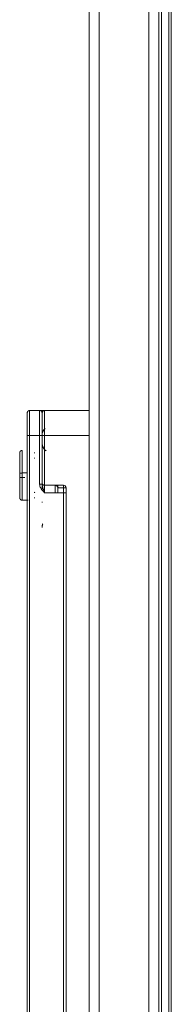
# Model space of a CAD drawing. Header units: millimetres. Extents: x -3388 to 301539, y -5590 to 54660.
# Tile 100 of 216: x 53283 to 53313, y 21380 to 21578. Entities that reach past the tile are written whole.
import ezdxf

# ---------------------------------------------------------------- set-up
doc = ezdxf.new("R2010")
doc.units = ezdxf.units.MM
doc.layers.add('I-FURN', color=30, linetype='Continuous', lineweight=13)

# ---------------------------------------------------------------- blocks, each defined once
blk = doc.blocks.new('300_82_oth_Cascando Whiteboard Round 20 - 4104___default_dwg_72_CADO_WH_D2_ME_WH_4104-19556229-4e verdieping - bouwdeel 3_ 4_ 5')
at = {"layer": 'I-FURN', "color": 8, "lineweight": 9}
blk.add_line((293, 14.46), (297.5, 14.46), dxfattribs=at)
at = {"layer": 'I-FURN', "color": 8, "lineweight": 9, "flags": 128}
for points in [[(10.75, -14.5), (18, -14.5), (1466, -14.5), (1476.75, -14.5)], [(1476.47, -14), (1466, -14), (18, -14), (11.53, -14)]]:
    blk.add_lwpolyline(points, dxfattribs=at)
at = {"layer": 'I-FURN', "color": 8, "lineweight": 9}
blk.add_arc((297.5, 13.96), 0.5, 0, 90, dxfattribs=at)
blk = doc.blocks.new('300_82_oth_Cascando Whiteboard Round 20 - 4104___default_dwg_72cado_wh21AD191D793464E4B9ED8C6E3807C616E-19556230-4e verdieping - bouwdeel 3_ 4_ 5')
blk.add_blockref('300_82_oth_Cascando Whiteboard Round 20 - 4104___default_dwg_72_CADO_WH_D2_ME_WH_4104-19556229-4e verdieping - bouwdeel 3_ 4_ 5', (0, 0))
blk = doc.blocks.new('300_82_oth_Cascando Whiteboard Round 20 - 4104___default_dwg_72CADO_WH_D3_ME_WH_BOARD_4104-19556231-4e verdieping - bouwdeel 3_ 4_ 5')
at = {"layer": 'I-FURN', "color": 8, "lineweight": 9}
for p, q in [((20, -12), (1468, -12)), ((1468, -12.5), (20, -12.5))]:
    blk.add_line(p, q, dxfattribs=at)
blk = doc.blocks.new('300_82_oth_Cascando Whiteboard Round 20 - 4104___default_dwg_72CADO_WH_D3_ME_WH_FRAME_4104-19556232-4e verdieping - bouwdeel 3_ 4_ 5')
at = {"layer": 'I-FURN', "color": 8, "lineweight": 9}
for p, q in [((284.59, 15.96), (285.41, 15.96)), ((285.41, 15.96), (284.59, 15.96)), ((284.59, 15.96), (285.41, 15.96)), ((285.41, 15.96), (284.59, 15.96)), ((285.41, 15.96), (284.59, 15.96)), ((284.59, 15.96), (285.41, 15.96)), ((285.41, 15.96), (284.59, 15.96)), ((284.59, 15.96), (285.41, 15.96)), ((293, 14.46), (103, 14.46)), ((103, 14.46), (293, 14.46)), ((293, 13.96), (103, 13.96)), ((280, 15.46), (280, 14.29)), ((285.46, 15.46), (280.02, 15.46)), ((280.02, 15.46), (285.46, 15.46)), ((281.15, 15.46), (284.54, 15.46)), ((284.54, 15.46), (281.15, 15.46)), ((284.54, 15.46), (281.15, 15.46)), ((281.15, 15.46), (284.54, 15.46)), ((281.8, 15.46), (285.46, 15.46)), ((285.46, 15.46), (281.8, 15.46)), ((285.46, 15.46), (284.54, 15.46)), ((284.54, 15.46), (285.46, 15.46)), ((284.54, 14.96), (284.54, 15.46)), ((284.54, 15.46), (284.54, 14.96)), ((284.54, 15.46), (289.98, 15.46)), ((289.98, 15.46), (284.54, 15.46)), ((284.54, 15.46), (284.54, 14.96)), ((284.54, 14.96), (284.54, 15.46)), ((288.85, 15.46), (285.46, 15.46)), ((285.46, 15.46), (288.85, 15.46)), ((285.46, 14.96), (285.46, 15.46)), ((285.46, 15.46), (285.46, 14.96)), ((293, 14.46), (297.5, 14.46)), ((293, 14.46), (293, 13.96)), ((297.5, 14.46), (293, 14.46)), ((293, 11.96), (293, 13.96)), ((298, 13.96), (293, 13.96)), ((297.5, 14.46), (293.25, 14.46)), ((293.25, 14.46), (297.5, 14.46)), ((297.49, 13.96), (298, 13.96)), ((298, 13.96), (297.49, 13.96)), ((298, 11.96), (298, 13.96)), ((298, 10.96), (298, 13.96)), ((298, 10.96), (298, 13.96)), ((298, 13.96), (298, 11.96)), ((298, 13.96), (298, 10.96)), ((283.23, 11.96), (293, 11.96)), ((283.23, 11.96), (283.23, 11.46)), ((293, 11.96), (298, 11.96)), ((293, 11.96), (293, 11.46)), ((281.5, 7.16), (281.5, 10.96)), ((293, 10.96), (281.5, 10.96)), ((283, 10.96), (281.5, 10.96)), ((281.5, 10.96), (283, 10.96)), ((282.04, 11.46), (293, 11.46)), ((283.5, 11.46), (282.91, 11.46)), ((283, 7.16), (283, 10.96)), ((283, 8.73), (283, 10.96)), ((283, 10.96), (283, 7.16)), ((283.23, 11.46), (293, 11.46)), ((293, 11.46), (283.23, 11.46)), ((283.23, 11.46), (283.5, 11.46)), ((293, 11.46), (297.5, 11.46)), ((297.5, 11.46), (293, 11.46)), ((293, 11.46), (293, 10.96)), ((293, 1.91), (293, 10.96)), ((298, 10.96), (293, 10.96)), ((298, 1.91), (298, 10.96)), ((298, 10.96), (298, 1.91)), ((282.93, 8.81), (281.5, 8.81)), ((281.5, 8.31), (282.45, 8.31)), ((282.5, 8.21), (282.5, 7.16)), ((283, 8.21), (283, 8.73)), ((283, 7.16), (283, 8.21)), ((114.5, 7.16), (281.5, 7.16)), ((114.5, 6.66), (281.5, 6.66)), ((281.5, 6.66), (114.5, 6.66)), ((281.5, 7.16), (283, 7.16)), ((281.5, 7.16), (281.5, 6.66)), ((282.5, 6.66), (281.5, 6.66)), ((283, 7.16), (282.5, 7.16)), ((282.5, 6.66), (282.5, 7.16)), ((1468, 2), (20, 2)), ((277.01, 0), (277, 0)), ((288.99, 0), (289, 0)), ((289.03, 0), (289.01, 0)), ((297.49, 0), (297.5, 0)), ((20, -12), (1468, -12))]:
    blk.add_line(p, q, dxfattribs=at)
at = {"layer": 'I-FURN', "color": 8, "lineweight": 9, "flags": 128}
for points in [[(280, 15.46), (280, 15.48), (280, 15.5), (280, 15.52), (280.01, 15.54), (280.01, 15.56), (280.01, 15.58), (280.02, 15.6), (280.03, 15.62), (280.03, 15.64), (280.04, 15.65), (280.05, 15.67), (280.06, 15.69), (280.07, 15.71), (280.08, 15.73), (280.09, 15.74), (280.1, 15.76), (280.11, 15.77), (280.12, 15.79), (280.14, 15.8), (280.15, 15.82), (280.17, 15.83), (280.18, 15.85), (280.2, 15.86), (280.21, 15.87), (280.23, 15.88), (280.25, 15.89), (280.26, 15.9), (280.28, 15.91), (280.3, 15.92), (280.32, 15.93), (280.34, 15.93), (280.36, 15.94), (280.38, 15.94), (280.4, 15.95), (280.42, 15.95), (280.43, 15.96), (280.45, 15.96), (280.47, 15.96), (280.49, 15.96), (280.5, 15.96)], [(280, 15.5), (280, 15.52), (280.01, 15.54), (280.01, 15.56), (280.01, 15.58), (280.02, 15.6), (280.03, 15.62), (280.03, 15.64), (280.04, 15.65), (280.05, 15.67), (280.06, 15.69), (280.07, 15.71), (280.08, 15.73), (280.09, 15.74), (280.1, 15.76), (280.11, 15.77), (280.12, 15.79), (280.14, 15.8), (280.15, 15.82), (280.17, 15.83), (280.18, 15.85), (280.2, 15.86), (280.21, 15.87), (280.23, 15.88), (280.25, 15.89), (280.26, 15.9), (280.28, 15.91), (280.3, 15.92), (280.32, 15.93), (280.34, 15.93), (280.36, 15.94), (280.38, 15.94), (280.4, 15.95), (280.42, 15.95), (280.43, 15.96), (280.45, 15.96), (280.47, 15.96), (280.49, 15.96), (280.5, 15.96)], [(285.41, 15.96), (285.23, 15.96), (285.05, 15.96), (284.87, 15.96), (284.69, 15.96), (284.51, 15.96), (284.34, 15.96), (284.16, 15.96), (283.98, 15.96), (283.81, 15.96), (283.64, 15.96), (283.47, 15.96), (283.3, 15.96), (283.13, 15.96), (282.97, 15.96), (282.81, 15.96), (282.66, 15.96), (282.5, 15.96), (282.36, 15.96), (282.21, 15.96), (282.07, 15.96), (281.94, 15.96), (281.81, 15.96), (281.69, 15.96), (281.57, 15.96), (281.45, 15.96), (281.34, 15.96), (281.24, 15.96), (281.15, 15.96), (281.06, 15.96), (280.97, 15.96), (280.9, 15.96), (280.83, 15.96), (280.76, 15.96), (280.7, 15.96), (280.65, 15.96), (280.61, 15.96), (280.57, 15.96), (280.55, 15.96), (280.52, 15.96), (280.51, 15.96), (280.5, 15.96)], [(280.5, 15.96), (280.5, 15.96), (280.51, 15.96), (280.53, 15.96), (280.56, 15.96), (280.59, 15.96), (280.63, 15.96), (280.68, 15.96), (280.73, 15.96), (280.79, 15.96), (280.86, 15.96), (280.93, 15.96), (281.01, 15.96), (281.09, 15.96), (281.19, 15.96), (281.29, 15.96), (281.39, 15.96), (281.5, 15.96), (281.62, 15.96), (281.74, 15.96), (281.86, 15.96), (282, 15.96), (282.13, 15.96), (282.27, 15.96), (282.42, 15.96), (282.57, 15.96), (282.72, 15.96), (282.88, 15.96), (283.04, 15.96), (283.2, 15.96), (283.37, 15.96), (283.54, 15.96), (283.71, 15.96), (283.88, 15.96), (284.06, 15.96), (284.24, 15.96), (284.41, 15.96), (284.59, 15.96)], [(284.59, 15.96), (284.41, 15.96), (284.23, 15.96), (284.05, 15.96), (283.88, 15.96), (283.7, 15.96), (283.53, 15.96), (283.36, 15.96), (283.2, 15.96), (283.03, 15.96), (282.87, 15.96), (282.72, 15.96), (282.56, 15.96), (282.41, 15.96), (282.27, 15.96), (282.13, 15.96), (281.99, 15.96), (281.86, 15.96), (281.73, 15.96), (281.61, 15.96), (281.5, 15.96), (281.39, 15.96), (281.28, 15.96), (281.18, 15.96), (281.09, 15.96), (281.01, 15.96), (280.93, 15.96), (280.85, 15.96), (280.79, 15.96), (280.73, 15.96), (280.67, 15.96), (280.63, 15.96), (280.59, 15.96), (280.56, 15.96), (280.53, 15.96), (280.51, 15.96), (280.5, 15.96), (280.5, 15.96)], [(280.5, 15.96), (280.5, 15.96), (280.51, 15.96), (280.53, 15.96), (280.56, 15.96), (280.59, 15.96), (280.63, 15.96), (280.68, 15.96), (280.73, 15.96), (280.79, 15.96), (280.86, 15.96), (280.93, 15.96), (281.01, 15.96), (281.09, 15.96), (281.19, 15.96), (281.29, 15.96), (281.39, 15.96), (281.5, 15.96), (281.62, 15.96), (281.74, 15.96), (281.86, 15.96), (282, 15.96), (282.13, 15.96), (282.27, 15.96), (282.42, 15.96), (282.57, 15.96), (282.72, 15.96), (282.88, 15.96), (283.04, 15.96), (283.2, 15.96), (283.37, 15.96), (283.54, 15.96), (283.71, 15.96), (283.88, 15.96), (284.06, 15.96), (284.24, 15.96), (284.41, 15.96), (284.59, 15.96), (284.77, 15.96), (284.95, 15.96), (285.13, 15.96), (285.31, 15.96), (285.41, 15.96)], [(284.59, 15.96), (284.77, 15.96), (284.95, 15.96), (285.13, 15.96), (285.31, 15.96), (285.49, 15.96), (285.66, 15.96), (285.84, 15.96), (286.02, 15.96), (286.19, 15.96), (286.36, 15.96), (286.53, 15.96), (286.7, 15.96), (286.87, 15.96), (287.03, 15.96), (287.19, 15.96), (287.34, 15.96), (287.5, 15.96), (287.64, 15.96), (287.79, 15.96), (287.93, 15.96), (288.06, 15.96), (288.19, 15.96), (288.31, 15.96), (288.43, 15.96), (288.55, 15.96), (288.66, 15.96), (288.76, 15.96), (288.85, 15.96), (288.94, 15.96), (289.03, 15.96), (289.1, 15.96), (289.17, 15.96), (289.24, 15.96), (289.3, 15.96), (289.35, 15.96), (289.39, 15.96), (289.43, 15.96), (289.45, 15.96), (289.48, 15.96), (289.49, 15.96), (289.5, 15.96)], [(289.5, 15.96), (289.5, 15.96), (289.49, 15.96), (289.47, 15.96), (289.44, 15.96), (289.41, 15.96), (289.37, 15.96), (289.32, 15.96), (289.27, 15.96), (289.21, 15.96), (289.14, 15.96), (289.07, 15.96), (288.99, 15.96), (288.91, 15.96), (288.81, 15.96), (288.71, 15.96), (288.61, 15.96), (288.5, 15.96), (288.38, 15.96), (288.26, 15.96), (288.14, 15.96), (288, 15.96), (287.87, 15.96), (287.73, 15.96), (287.58, 15.96), (287.43, 15.96), (287.28, 15.96), (287.12, 15.96), (286.96, 15.96), (286.8, 15.96), (286.63, 15.96), (286.46, 15.96), (286.29, 15.96), (286.12, 15.96), (285.94, 15.96), (285.76, 15.96), (285.59, 15.96), (285.41, 15.96), (285.23, 15.96), (285.05, 15.96), (284.87, 15.96), (284.69, 15.96), (284.59, 15.96)], [(289.5, 15.96), (289.5, 15.96), (289.49, 15.96), (289.47, 15.96), (289.44, 15.96), (289.41, 15.96), (289.37, 15.96), (289.32, 15.96), (289.27, 15.96), (289.21, 15.96), (289.14, 15.96), (289.07, 15.96), (288.99, 15.96), (288.91, 15.96), (288.81, 15.96), (288.71, 15.96), (288.61, 15.96), (288.5, 15.96), (288.38, 15.96), (288.26, 15.96), (288.14, 15.96), (288, 15.96), (287.87, 15.96), (287.73, 15.96), (287.58, 15.96), (287.43, 15.96), (287.28, 15.96), (287.12, 15.96), (286.96, 15.96), (286.8, 15.96), (286.63, 15.96), (286.46, 15.96), (286.29, 15.96), (286.12, 15.96), (285.94, 15.96), (285.76, 15.96), (285.59, 15.96), (285.41, 15.96)], [(285.41, 15.96), (285.59, 15.96), (285.77, 15.96), (285.95, 15.96), (286.12, 15.96), (286.3, 15.96), (286.47, 15.96), (286.64, 15.96), (286.8, 15.96), (286.97, 15.96), (287.13, 15.96), (287.28, 15.96), (287.44, 15.96), (287.59, 15.96), (287.73, 15.96), (287.87, 15.96), (288.01, 15.96), (288.14, 15.96), (288.27, 15.96), (288.39, 15.96), (288.5, 15.96), (288.61, 15.96), (288.72, 15.96), (288.82, 15.96), (288.91, 15.96), (288.99, 15.96), (289.07, 15.96), (289.15, 15.96), (289.21, 15.96), (289.27, 15.96), (289.33, 15.96), (289.37, 15.96), (289.41, 15.96), (289.44, 15.96), (289.47, 15.96), (289.49, 15.96), (289.5, 15.96), (289.5, 15.96)], [(289.5, 15.96), (289.52, 15.96), (289.54, 15.96), (289.56, 15.96), (289.58, 15.95), (289.6, 15.95), (289.62, 15.95), (289.64, 15.94), (289.66, 15.93), (289.68, 15.93), (289.69, 15.92), (289.71, 15.91), (289.73, 15.9), (289.75, 15.89), (289.77, 15.88), (289.78, 15.87), (289.8, 15.86), (289.81, 15.85), (289.83, 15.84), (289.84, 15.82), (289.86, 15.81), (289.87, 15.79), (289.89, 15.78), (289.9, 15.76), (289.91, 15.75), (289.92, 15.73), (289.93, 15.71), (289.94, 15.7), (289.95, 15.68), (289.96, 15.66), (289.97, 15.64), (289.97, 15.62), (289.98, 15.6), (289.98, 15.58), (289.99, 15.56), (289.99, 15.54), (290, 15.53), (290, 15.51), (290, 15.49), (290, 15.47), (290, 15.46)], [(289.5, 15.96), (289.52, 15.96), (289.54, 15.96), (289.56, 15.96), (289.58, 15.95), (289.6, 15.95), (289.62, 15.95), (289.64, 15.94), (289.66, 15.93), (289.68, 15.93), (289.69, 15.92), (289.71, 15.91), (289.73, 15.9), (289.75, 15.89), (289.77, 15.88), (289.78, 15.87), (289.8, 15.86), (289.81, 15.85), (289.83, 15.84), (289.84, 15.82), (289.86, 15.81), (289.87, 15.79), (289.89, 15.78), (289.9, 15.76), (289.91, 15.75), (289.92, 15.73), (289.93, 15.71), (289.94, 15.7), (289.95, 15.68), (289.96, 15.66), (289.97, 15.64), (289.97, 15.62), (289.98, 15.6), (289.98, 15.58), (289.99, 15.56), (289.99, 15.54), (290, 15.53), (290, 15.51)], [(285.46, 15.46), (285.46, 14.96), (285.46, 14.46)], [(285.46, 14.46), (285.46, 14.96), (285.46, 15.46)], [(292.99, 14.46), (293.4, 14.46), (293.8, 14.46), (294.18, 14.46), (294.54, 14.46), (294.88, 14.46), (295.2, 14.46), (295.5, 14.46), (295.79, 14.46), (296.05, 14.46), (296.29, 14.46), (296.51, 14.46), (296.71, 14.46), (296.89, 14.46), (297.05, 14.46), (297.18, 14.46), (297.29, 14.46), (297.38, 14.46), (297.44, 14.46), (297.48, 14.46), (297.5, 14.46)], [(297.5, 14.46), (297.5, 14.46), (297.49, 14.46), (297.47, 14.46), (297.44, 14.46), (297.41, 14.46), (297.37, 14.46), (297.32, 14.46), (297.27, 14.46), (297.21, 14.46), (297.14, 14.46), (297.07, 14.46), (296.99, 14.46), (296.91, 14.46), (296.81, 14.46), (296.71, 14.46), (296.61, 14.46), (296.5, 14.46), (296.38, 14.46), (296.26, 14.46), (296.14, 14.46), (296, 14.46), (295.87, 14.46), (295.73, 14.46), (295.58, 14.46), (295.43, 14.46), (295.28, 14.46), (295.12, 14.46), (294.96, 14.46), (294.8, 14.46), (294.63, 14.46), (294.46, 14.46), (294.29, 14.46), (294.12, 14.46), (293.94, 14.46), (293.76, 14.46), (293.59, 14.46), (293.41, 14.46), (293.23, 14.46), (293.05, 14.46), (293, 14.46)], [(293, 14.46), (293.18, 14.46), (293.36, 14.46), (293.54, 14.46), (293.72, 14.46), (293.89, 14.46), (294.07, 14.46), (294.24, 14.46), (294.42, 14.46), (294.59, 14.46), (294.75, 14.46), (294.92, 14.46), (295.08, 14.46), (295.24, 14.46), (295.39, 14.46), (295.54, 14.46), (295.69, 14.46), (295.83, 14.46), (295.97, 14.46), (296.1, 14.46), (296.23, 14.46), (296.35, 14.46), (296.47, 14.46), (296.58, 14.46), (296.69, 14.46), (296.79, 14.46), (296.88, 14.46), (296.97, 14.46), (297.05, 14.46), (297.13, 14.46), (297.19, 14.46), (297.26, 14.46), (297.31, 14.46), (297.36, 14.46), (297.4, 14.46), (297.43, 14.46), (297.46, 14.46), (297.48, 14.46), (297.49, 14.46), (297.5, 14.46)], [(297.5, 14.46), (297.49, 14.46), (297.45, 14.46), (297.4, 14.46), (297.31, 14.46), (297.21, 14.46), (297.08, 14.46), (296.94, 14.46), (296.76, 14.46), (296.57, 14.46), (296.36, 14.46), (296.12, 14.46), (295.86, 14.46), (295.58, 14.46), (295.29, 14.46), (294.97, 14.46), (294.63, 14.46), (294.27, 14.46), (293.9, 14.46), (293.51, 14.46), (293.1, 14.46)], [(297.5, 14.46), (297.52, 14.46), (297.54, 14.46), (297.56, 14.46), (297.58, 14.45), (297.6, 14.45), (297.62, 14.45), (297.64, 14.44), (297.66, 14.43), (297.68, 14.43), (297.69, 14.42), (297.71, 14.41), (297.73, 14.4), (297.75, 14.39), (297.77, 14.38), (297.78, 14.37), (297.8, 14.36), (297.81, 14.35), (297.83, 14.34), (297.84, 14.32), (297.86, 14.31), (297.87, 14.29), (297.89, 14.28), (297.9, 14.26), (297.91, 14.25), (297.92, 14.23), (297.93, 14.21), (297.94, 14.2), (297.95, 14.18), (297.96, 14.16), (297.97, 14.14), (297.97, 14.12), (297.98, 14.1), (297.98, 14.08), (297.99, 14.06), (297.99, 14.04), (298, 14.03), (298, 14.01), (298, 13.99), (298, 13.97), (298, 13.96)], [(297.5, 14.46), (297.52, 14.46), (297.54, 14.46), (297.56, 14.46), (297.58, 14.45), (297.6, 14.45), (297.62, 14.45), (297.64, 14.44), (297.66, 14.43), (297.68, 14.43), (297.69, 14.42), (297.71, 14.41), (297.73, 14.4), (297.75, 14.39), (297.77, 14.38), (297.78, 14.37), (297.8, 14.36), (297.81, 14.35), (297.83, 14.34), (297.84, 14.32), (297.86, 14.31), (297.87, 14.29), (297.89, 14.28), (297.9, 14.26), (297.91, 14.25), (297.92, 14.23), (297.93, 14.21), (297.94, 14.2), (297.95, 14.18), (297.96, 14.16), (297.97, 14.14), (297.97, 14.12), (297.98, 14.1), (297.98, 14.08), (297.99, 14.06), (297.99, 14.04), (298, 14.03), (298, 14.01)], [(280.5, 12.96), (280.48, 12.96), (280.46, 12.96), (280.44, 12.96), (280.42, 12.97), (280.4, 12.97)], [(280.56, 12.96), (280.53, 12.96), (280.51, 12.96), (280.5, 12.96), (280.5, 12.96)], [(280.5, 12.96), (280.5, 12.96), (280.51, 12.96), (280.53, 12.96), (280.56, 12.96)], [(281.58, 12.95), (281.57, 12.96), (281.55, 12.96), (281.53, 12.96), (281.51, 12.96), (281.5, 12.96)], [(288.5, 12.96), (288.48, 12.96), (288.46, 12.96), (288.44, 12.96), (288.42, 12.95)], [(289.44, 12.96), (289.47, 12.96), (289.49, 12.96), (289.5, 12.96), (289.5, 12.96)], [(289.5, 12.96), (289.5, 12.96), (289.49, 12.96), (289.47, 12.96), (289.44, 12.96)], [(289.6, 12.97), (289.58, 12.97), (289.57, 12.96), (289.55, 12.96), (289.53, 12.96), (289.51, 12.96), (289.5, 12.96)], [(275.22, 11.32), (275.15, 11.35), (275.07, 11.38), (275, 11.4), (274.92, 11.42), (274.84, 11.43), (274.76, 11.44), (274.68, 11.45), (274.6, 11.46), (274.52, 11.46), (274.5, 11.46)], [(279.68, 11.45), (279.6, 11.46), (279.52, 11.46), (279.5, 11.46)], [(283.5, 11.46), (283.48, 11.46), (283.46, 11.46), (283.44, 11.46), (283.42, 11.45), (283.4, 11.45), (283.38, 11.45), (283.36, 11.44), (283.34, 11.43), (283.32, 11.43), (283.31, 11.42), (283.29, 11.41), (283.27, 11.4), (283.25, 11.39), (283.23, 11.38), (283.22, 11.37), (283.2, 11.36), (283.19, 11.35), (283.17, 11.34), (283.16, 11.32), (283.14, 11.31), (283.13, 11.29), (283.11, 11.28), (283.1, 11.26), (283.09, 11.25), (283.08, 11.23), (283.07, 11.21), (283.06, 11.2), (283.05, 11.18), (283.04, 11.16), (283.03, 11.14), (283.03, 11.12), (283.02, 11.1), (283.02, 11.08), (283.01, 11.06), (283.01, 11.04), (283, 11.03), (283, 11.01), (283, 10.99), (283, 10.97), (283, 10.96)], [(291.5, 11.46), (291.42, 11.46), (291.34, 11.45), (291.26, 11.45), (291.18, 11.43), (291.1, 11.42), (291.02, 11.4), (290.95, 11.38), (290.87, 11.36), (290.8, 11.33), (290.72, 11.3), (290.65, 11.27), (290.58, 11.23), (290.51, 11.2), (290.44, 11.15), (290.37, 11.11), (290.31, 11.06), (290.24, 11.02), (290.18, 10.96), (290.12, 10.91), (290.07, 10.85), (290.01, 10.79), (289.96, 10.73), (289.91, 10.67)], [(293, 11.46), (293.18, 11.46), (293.36, 11.46), (293.54, 11.46), (293.72, 11.46), (293.89, 11.46), (294.07, 11.46), (294.24, 11.46), (294.42, 11.46), (294.59, 11.46), (294.75, 11.46), (294.92, 11.46), (295.08, 11.46), (295.24, 11.46), (295.39, 11.46), (295.54, 11.46), (295.69, 11.46), (295.83, 11.46), (295.97, 11.46), (296.1, 11.46), (296.23, 11.46), (296.35, 11.46), (296.47, 11.46), (296.58, 11.46), (296.69, 11.46), (296.79, 11.46), (296.88, 11.46), (296.97, 11.46), (297.05, 11.46), (297.13, 11.46), (297.19, 11.46), (297.26, 11.46), (297.31, 11.46), (297.36, 11.46), (297.4, 11.46), (297.43, 11.46), (297.46, 11.46), (297.48, 11.46), (297.49, 11.46), (297.5, 11.46)], [(297.5, 11.46), (297.5, 11.46), (297.49, 11.46), (297.47, 11.46), (297.44, 11.46)], [(297.66, 11.49), (297.64, 11.48), (297.62, 11.48), (297.6, 11.47), (297.58, 11.47), (297.57, 11.46), (297.55, 11.46), (297.53, 11.46), (297.51, 11.46), (297.5, 11.46)], [(283, 8.21), (282.85, 8.27), (282.5, 8.26)], [(20, 2), (382, 2), (744, 2), (1106, 2), (1468, 2)], [(1468, 2), (1106, 2), (744, 2), (382, 2), (20, 2)], [(1468, 0), (1106, 0), (744, 0), (382, 0), (20, 0)], [(20, 0), (382, 0), (744, 0), (1106, 0), (1468, 0)], [(297.55, 0), (297.53, 0), (297.51, 0), (297.5, 0)], [(20, -10), (382, -10), (744, -10), (1106, -10), (1468, -10)], [(1468, -10), (1106, -10), (744, -10), (382, -10), (20, -10)], [(1468, -12), (1106, -12), (744, -12), (382, -12), (20, -12)], [(20, -12), (382, -12), (744, -12), (1106, -12), (1468, -12)]]:
    blk.add_lwpolyline(points, dxfattribs=at)
at = {"layer": 'I-FURN', "color": 8, "lineweight": 9}
for centre, radius, start, end in [((297.5, 13.96), 0.5, 360, 90), ((297.5, 13.96), 0.5, 360, 90), ((297.5, 13.96), 0.5, 360, 90), ((297.5, 13.96), 0.5, 0, 90), ((297.5, 11.96), 0.5, 270, 360), ((297.5, 11.96), 0.5, 270, 0), ((283.5, 10.96), 0.5, 90, 180), ((283.5, 10.96), 0.5, 90, 180), ((293, 9.46), 2, 51.5901, 90), ((293, 9.46), 2, 45, 90), ((282.5, 7.16), 0.5, 270, 360), ((282.5, 7.16), 0.5, 270, 0)]:
    blk.add_arc(centre, radius, start, end, dxfattribs=at)
for centre, ratio, start_param, end_param in [((284.59, 15.46), 0.091803, 0, 1.570796), ((284.59, 15.46), 0.091803, 0, 1.570796), ((284.59, 15.46), 0.091803, 0, 1.570796), ((284.59, 15.46), 0.091803, 0, 1.570796), ((285.41, 15.46), 0.091803, 4.712389, 6.283185), ((285.41, 15.46), 0.091803, 4.712389, 6.283185), ((285.41, 15.46), 0.091803, 4.712389, 6.283185), ((285.41, 15.46), 0.091803, 4.712389, 6.283185), ((282.45, 8.81), 0.953939, 3.141593, 4.712389)]:
    blk.add_ellipse(centre, major_axis=(0, 0.5), ratio=ratio, start_param=start_param, end_param=end_param, dxfattribs=at)
blk.add_open_spline([(281.5, 10.96), (281.69, 11.15), (281.99, 11.45), (282.44, 11.75), (282.82, 11.92), (283.09, 11.96), (283.23, 11.96)], degree=3, knots=[-1, -1, -1, -1, -0.6, -0.4, -0.2, 0, 0, 0, 0], dxfattribs=at)
for points in [[(298, 11.96), (298, 11.96), (298, 11.88), (298, 11.64), (298, 11.32), (298, 11.08), (298, 10.96)], [(281.5, 10.96), (281.58, 10.98), (281.73, 11.03), (281.95, 11.11), (282.16, 11.18), (282.38, 11.26), (282.59, 11.33), (282.8, 11.39), (283.01, 11.45), (283.16, 11.46), (283.23, 11.46)], [(298, 10.96), (298, 11.02), (297.97, 11.14), (297.86, 11.3), (297.7, 11.42), (297.57, 11.46), (297.5, 11.46)], [(283, 8.73), (283, 8.69), (282.97, 8.58), (282.86, 8.43), (282.68, 8.33), (282.55, 8.31), (282.49, 8.31)], [(283, 8.73), (283, 8.76), (282.99, 8.8), (282.95, 8.81), (282.93, 8.81)]]:
    blk.add_open_spline(points, degree=3, dxfattribs=at)
blk = doc.blocks.new('300_82_oth_Cascando Whiteboard Round 20 - 4104___default_dwg_EDWG3FA6B10C5DB54CC1AB4491F623A3088D-19556233-4e verdieping - bouwdeel 3_ 4_ 5')
for name in ['300_82_oth_Cascando Whiteboard Round 20 - 4104___default_dwg_72CADO_WH_D3_ME_WH_FRAME_4104-19556232-4e verdieping - bouwdeel 3_ 4_ 5', '300_82_oth_Cascando Whiteboard Round 20 - 4104___default_dwg_72cado_wh21AD191D793464E4B9ED8C6E3807C616E-19556230-4e verdieping - bouwdeel 3_ 4_ 5', '300_82_oth_Cascando Whiteboard Round 20 - 4104___default_dwg_72CADO_WH_D3_ME_WH_BOARD_4104-19556231-4e verdieping - bouwdeel 3_ 4_ 5']:
    blk.add_blockref(name, (0, 0))
blk = doc.blocks.new('300_82_oth_Cascando Whiteboard Round 20 - 4104___default_dwg-19556228-4e verdieping - bouwdeel 3_ 4_ 5')
blk.add_blockref('300_82_oth_Cascando Whiteboard Round 20 - 4104___default_dwg_EDWG3FA6B10C5DB54CC1AB4491F623A3088D-19556233-4e verdieping - bouwdeel 3_ 4_ 5', (0, 0))
blk = doc.blocks.new('300_82_oth_Cascando Whiteboard Round 20 - Cascando Whiteboard Round 20_ 1190x1540mm-19556236-4e verdieping - bouwdeel 3_ 4_ 5')
at = {"layer": 'I-FURN', "color": 8, "lineweight": 9}
for p, q in [((-742, 7), (742, 7)), ((742, -7.5), (-742, -7.5))]:
    blk.add_line(p, q, dxfattribs=at)
blk.add_blockref('300_82_oth_Cascando Whiteboard Round 20 - 4104___default_dwg-19556228-4e verdieping - bouwdeel 3_ 4_ 5', (-744, 5))
blk = doc.blocks.new('Stadhuis Zoetermeer_OTH_interieur_rvt-1-4e verdieping - bouwdeel 3_ 4_ 5')
at = {"color": 8, "lineweight": 9, "rotation": 89.99999999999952}
blk.add_blockref('300_82_oth_Cascando Whiteboard Round 20 - Cascando Whiteboard Round 20_ 1190x1540mm-19556236-4e verdieping - bouwdeel 3_ 4_ 5', (53303.96, 21945.65), dxfattribs=at)

msp = doc.modelspace()

# ---------------------------------------------------------------- block references
at = {"lineweight": 5}
msp.add_blockref('Stadhuis Zoetermeer_OTH_interieur_rvt-1-4e verdieping - bouwdeel 3_ 4_ 5', (0, 0), dxfattribs=at)

doc.saveas('drawing.dxf')
